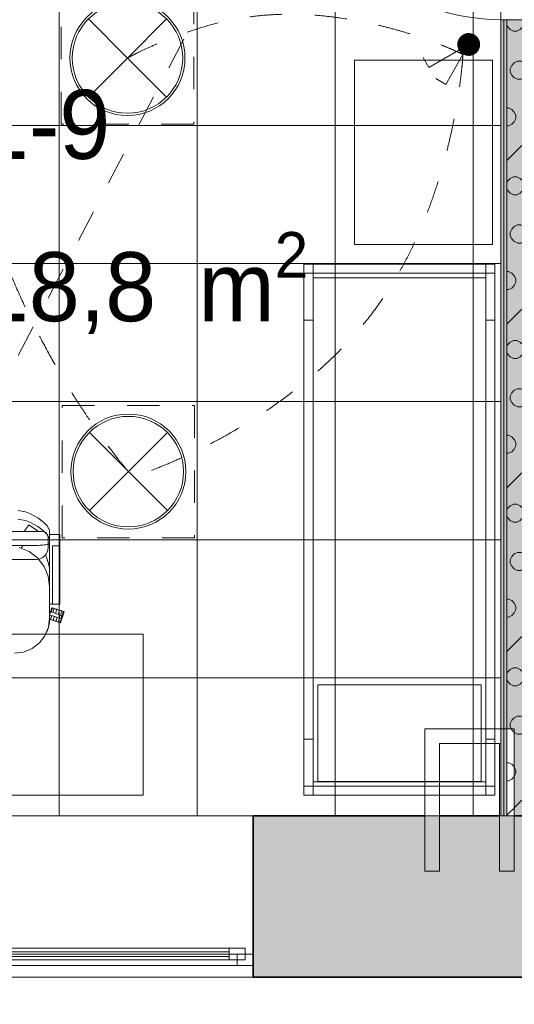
# Model space of a CAD drawing. Header units: millimetres. Extents: x -2932 to 42461, y -10716 to 17298.
# Tile 84 of 168: x 17380 to 19530, y -818 to 3460. Entities that reach past the tile are written whole.
import ezdxf

# ---------------------------------------------------------------- set-up
doc = ezdxf.new("R2010")
doc.units = ezdxf.units.MM
doc.header["$MEASUREMENT"] = 0
for name, pattern in [('Aligning Line', [635, 317.5, -317.5]), ('Dashed', [423.333333, 211.666667, -211.666667]), ('Small Dashed', [282.222222, 141.111111, -141.111111]), ('Wipeout_Contour', [1000, 0, -1000])]:
    doc.linetypes.add(name, pattern=pattern)
for name, color, linetype, lineweight in [('0_Pen_No__1', 7, 'Continuous', 13), ('_ hall_Pen_No__2', 8, 'Continuous', 15), ('A-FLOR.IFC Model_Pen_No__2', 8, 'Continuous', 15), ('ARCHICAD Doors_Pen_No__19', 255, 'Continuous', 0), ('ARCHICAD Windows_Pen_No__2', 8, 'Continuous', 15), ('ARCHICAD Zone Stamps_Pen_No__1', 7, 'Continuous', 13), ('Common Edges_Pen_No__1', 7, 'Continuous', 13), ('Cut Pattern-1_Pen_No__2', 8, 'Continuous', 15), ('Cut Pattern-3_Pen_No__1', 7, 'Continuous', 13), ('Grids-2_Pen_No__1', 7, 'Continuous', 13), ('I-FURN.IFC Model_Pen_No__2', 8, 'Continuous', 15), ('I-WALL.IFC Model_Pen_No__1', 7, 'Continuous', 13), ('I-WALL.IFC Model_Pen_No__19', 255, 'Continuous', 0), ('I-WALL.IFC Model_Pen_No__2', 8, 'Continuous', 15), ('I-WALL.IFC Model_Pen_No__27', 7, 'Continuous', 35), ('SA_LAGI_Pen_No__1', 7, 'Continuous', 13), ('SA_VALGUSTI_Pen_No__20', 1, 'Continuous', 0), ('SA_Valgustus_Pen_No__20', 1, 'Continuous', 0), ('Walls-1_Pen_No__1', 7, 'Continuous', 13), ('Walls_Pen_No__1', 7, 'Continuous', 13), ('Windows-1_Pen_No__1', 7, 'Continuous', 13), ('Windows_Pen_No__1', 7, 'Continuous', 13)]:
    doc.layers.add(name, color=color, linetype=linetype, lineweight=lineweight)
for name, color, linetype, lineweight, true_color in [('Furniture-1_Pen_No__62', 7, 'Continuous', 20, 0xaaaaaa), ('I-WALL.IFC Model_Pen_No__87', 7, 'Continuous', 20, 0x6a6a6a), ('SA_LAGI_Pen_No__102', 7, 'Continuous', 13, 0xcccccc)]:
    doc.layers.add(name, color=color, linetype=linetype, lineweight=lineweight, true_color=true_color)
doc.layers.add('I-WALL.IFC Model', color=7, linetype='Continuous')
doc.styles.add('GENERATED_STYLE_1', font='txt', dxfattribs={"width": 0.95})
doc.styles.add('GENERATED_STYLE_2', font='txt', dxfattribs={"width": 0.84})
doc.dimstyles.new('GENERATED_STYLE__2', dxfattribs={"dimtxt": 200, "dimasz": 152, "dimexe": 0.18, "dimexo": 0.0625, "dimgap": 0.09, "dimtad": 1, "dimtih": 1, "dimtoh": 1, "dimdec": 0, "dimzin": 0, "dimdsep": 46, "dimtxsty": 'GENERATED_STYLE_2', "dimblk": 'ARROWHEAD_2', "dimblk1": 'ARROWHEAD_2', "dimblk2": 'ARROWHEAD_2', "dimcen": 0.09, "dimse1": 1, "dimse2": 1, "dimclrd": 7, "dimclre": 7, "dimclrt": 7, "dimadec": 0, "dimazin": 0, "dimtfac": 1, "dimtdec": 4, "dimtmove": 0, "dimatfit": 3, "dimfxl": 0, "dimtolj": 1, "dimtzin": 0, "dimarcsym": 0})
pattern_1 = [(45, (-3e-10, 2e-10), (0, 35.35534), [0.99999, -48.99987]), (315, (3.89, 0.707), (0, 35.35534), [0.99999, -48.99987]), (90, (-0.354, -2.12), (-35.35528, 0), [1.06066, -34.29462]), (71.565, (-0.354, -1.061), (3.16e-05, 35.355304), [1.118075, -110.685214]), (288.435, (4.596, 2e-10), (-3.16e-05, 35.355304), [1.118075, -110.685214]), (270, (4.95, -1.06), (35.35528, 0), [1.06066, -34.29462]), (251.565, (4.95, -2.121), (3.16e-05, 35.355304), [1.118075, -110.685214]), (225, (4.596, -3.182), (0, 35.35534), [0.99999, -48.99987]), (161.565, (1.768, -4.243), (-141.4210514, 35.355386), [1.118075, -110.685214]), (135, (0.707, -3.89), (0, 35.35534), [0.99999, -48.99987]), (108.435, (-3e-10, -3.182), (-3.16e-05, 35.355304), [1.118075, -110.685214]), (180, (2.83, -4.243), (0, 35.35528), [1.06066, -34.29462]), (198.435, (3.889, -3.889), (141.4210514, 35.355386), [1.118075, -110.685214]), (0, (-7.778, -10.253), (0, 35.35528), [1.06066, -34.29462]), (90, (-9.9, -13.435), (-35.35528, 0), [1.06066, -34.29462]), (71.565, (-9.9, -12.374), (3.16e-05, 35.355304), [1.118075, -110.685214]), (45, (-9.546, -11.314), (0, 35.35534), [0.99999, -48.99987]), (315, (-5.657, -10.607), (0, 35.35534), [0.99999, -48.99987]), (288.435, (-4.95, -11.314), (-3.16e-05, 35.355304), [1.118075, -110.685214]), (270, (-4.596, -12.374), (35.35528, 0), [1.06066, -34.29462]), (251.565, (-4.596, -13.435), (3.16e-05, 35.355304), [1.118075, -110.685214]), (225, (-4.95, -14.496), (0, 35.35534), [0.99999, -48.99987]), (161.565, (-7.778, -15.556), (-141.4210514, 35.355386), [1.118075, -110.685214]), (135, (-8.84, -15.203), (0, 35.35534), [0.99999, -48.99987]), (108.435, (-9.546, -14.496), (-3.16e-05, 35.355304), [1.118075, -110.685214]), (180, (-6.718, -15.556), (0, 35.35528), [1.06066, -34.29462]), (198.435, (-5.657, -15.203), (141.4210514, 35.355386), [1.118075, -110.685214]), (18.435, (-8.839, -10.607), (70.710443, 35.355323), [1.118075, -110.685214]), (341.565, (-6.718, -10.253), (-70.710443, 35.355323), [1.118075, -110.685214]), (0, (13.08, -8.485), (0, 35.35528), [1.06066, -34.29462]), (90, (10.96, -11.667), (-35.35528, 0), [1.06066, -34.29462]), (71.565, (10.96, -10.607), (3.16e-05, 35.355304), [1.118075, -110.685214]), (45, (11.314, -9.546), (0, 35.35534), [0.99999, -48.99987]), (315, (15.203, -8.84), (0, 35.35534), [0.99999, -48.99987]), (288.435, (15.91, -9.546), (-3.16e-05, 35.355304), [1.118075, -110.685214]), (270, (16.263, -10.607), (35.35528, 0), [1.06066, -34.29462]), (251.565, (16.263, -11.667), (3.16e-05, 35.355304), [1.118075, -110.685214]), (225, (15.91, -12.728), (0, 35.35534), [0.99999, -48.99987]), (161.565, (13.081, -13.789), (-141.4210514, 35.355386), [1.118075, -110.685214]), (135, (12.02, -13.435), (0, 35.35534), [0.99999, -48.99987]), (108.435, (11.314, -12.728), (-3.16e-05, 35.355304), [1.118075, -110.685214]), (180, (14.142, -13.79), (0, 35.35528), [1.06066, -34.29462]), (198.435, (15.203, -13.435), (141.4210514, 35.355386), [1.118075, -110.685214]), (18.435, (12.021, -8.839), (70.710443, 35.355323), [1.118075, -110.685214]), (341.565, (14.142, -8.485), (-70.710443, 35.355323), [1.118075, -110.685214]), (0, (1.768, 1.06), (0, 35.35528), [1.06066, -34.29462]), (18.435, (0.707, 0.707), (70.710443, 35.355323), [1.118075, -110.685214]), (341.565, (2.828, 1.061), (-70.710443, 35.355323), [1.118075, -110.685214]), (0, (-5.657, 13.79), (0, 35.35528), [1.06066, -34.29462]), (90, (-7.778, 10.607), (-35.35528, 0), [1.06066, -34.29462]), (71.565, (-7.778, 11.667), (3.16e-05, 35.355304), [1.118075, -110.685214]), (45, (-7.425, 12.728), (0, 35.35534), [0.99999, -48.99987]), (315, (-3.536, 13.435), (0, 35.35534), [0.99999, -48.99987]), (288.435, (-2.828, 12.728), (-3.16e-05, 35.355304), [1.118075, -110.685214]), (270, (-2.475, 11.667), (35.35528, 0), [1.06066, -34.29462]), (251.565, (-2.475, 10.607), (3.16e-05, 35.355304), [1.118075, -110.685214]), (225, (-2.828, 9.546), (0, 35.35534), [0.99999, -48.99987]), (161.565, (-5.657, 8.485), (-141.4210514, 35.355386), [1.118075, -110.685214]), (135, (-6.718, 8.84), (0, 35.35534), [0.99999, -48.99987]), (108.435, (-7.425, 9.546), (-3.16e-05, 35.355304), [1.118075, -110.685214]), (180, (-4.596, 8.485), (0, 35.35528), [1.06066, -34.29462]), (198.435, (-3.536, 8.839), (141.4210514, 35.355386), [1.118075, -110.685214]), (18.435, (-6.718, 13.435), (70.710443, 35.355323), [1.118075, -110.685214]), (341.565, (-4.596, 13.789), (-70.710443, 35.355323), [1.118075, -110.685214]), (0, (9.546, 10.96), (0, 35.35528), [1.06066, -34.29462]), (90, (7.425, 7.778), (-35.35528, 0), [1.06066, -34.29462]), (71.565, (7.425, 8.839), (3.16e-05, 35.355304), [1.118075, -110.685214]), (45, (7.778, 9.9), (0, 35.35534), [0.99999, -48.99987]), (315, (11.667, 10.607), (0, 35.35534), [0.99999, -48.99987]), (288.435, (12.374, 9.9), (-3.16e-05, 35.355304), [1.118075, -110.685214]), (270, (12.728, 8.84), (35.35528, 0), [1.06066, -34.29462]), (251.565, (12.728, 7.778), (3.16e-05, 35.355304), [1.118075, -110.685214]), (225, (12.374, 6.718), (0, 35.35534), [0.99999, -48.99987]), (161.565, (9.546, 5.657), (-141.4210514, 35.355386), [1.118075, -110.685214]), (135, (8.485, 6.01), (0, 35.35534), [0.99999, -48.99987]), (108.435, (7.778, 6.718), (-3.16e-05, 35.355304), [1.118075, -110.685214]), (180, (10.607, 5.657), (0, 35.35528), [1.06066, -34.29462]), (198.435, (11.667, 6.01), (141.4210514, 35.355386), [1.118075, -110.685214]), (18.435, (8.485, 10.607), (70.710443, 35.355323), [1.118075, -110.685214]), (341.565, (10.607, 10.96), (-70.710443, 35.355323), [1.118075, -110.685214])]

# ---------------------------------------------------------------- blocks, each defined once
blk = doc.blocks.new('*D18')
at = {"layer": '0_Pen_No__1', "color": 7, "linetype": 'Continuous', "lineweight": 13}
for p, q in [((16351.2, -1564.6), (16351.2, -1264.6)), ((19472, -1564.6), (19472, -1264.6)), ((16409, -1314.6), (16293.5, -1514.6)), ((19529.7, -1314.6), (19414.3, -1514.6)), ((16351.2, -1414.6), (19472, -1414.6))]:
    blk.add_line(p, q, dxfattribs=at)
at = {"color": 254, "linetype": 'Wipeout_Contour', "lineweight": 0, "ltscale": 71829.661753}
blk.add_wipeout([(17590, -1406.5), (18233.2, -1406.5), (18233.2, -1142.7), (17590, -1142.7)], dxfattribs=at)
at = {"color": 254, "linetype": 'Wipeout_Contour', "lineweight": 0, "ltscale": 77088.708645}
blk.add_wipeout([(19013, -1406.5), (19446.1, -1406.5), (19446.1, -1142.7), (19013, -1142.7)], dxfattribs=at)
at = {"layer": '0_Pen_No__1', "color": 7, "lineweight": 13, "char_height": 200, "attachment_point": 7, "style": 'GENERATED_STYLE_2'}
for s, insert in [('\\A1;{\\pql;\\fArial|b0|i0|c0|p34;3\xa0121}', (17621.9, -1374.6)), ('\\A1;{\\pql;\\fArial|b0|i0|c0|p34;116}', (19044.9, -1374.6))]:
    blk.add_mtext(s, dxfattribs=dict(at, insert=insert))
blk = doc.blocks.new('ARROWHEAD_2')
at = {"color": 0, "linetype": 'Continuous', "lineweight": 0}
for p, q in [((-0.378, -0.655), (0.378, 0.655)), ((0, 0), (-1, 0))]:
    blk.add_line(p, q, dxfattribs=at)
blk = doc.blocks.new('*D19')
at = {"layer": '0_Pen_No__1', "color": 7, "linetype": 'Continuous', "lineweight": 13}
for p, q in [((19472, -1564.6), (19472, -1264.6)), ((19588, -1564.6), (19588, -1264.6)), ((19529.7, -1314.6), (19414.3, -1514.6)), ((19645.7, -1314.6), (19530.3, -1514.6)), ((19472, -1414.6), (19588, -1414.6))]:
    blk.add_line(p, q, dxfattribs=at)
blk = doc.blocks.new('*D39')
at = {"layer": '0_Pen_No__1', "color": 7, "linetype": 'Continuous', "lineweight": 13}
for p, q in [((16351.2, -1879.2), (16351.2, -1579.2)), ((18395, -1879.2), (18395, -1579.2)), ((16409, -1629.2), (16293.5, -1829.2)), ((18452.7, -1629.2), (18337.3, -1829.2)), ((16351.2, -1729.2), (18395, -1729.2))]:
    blk.add_line(p, q, dxfattribs=at)
at = {"color": 254, "linetype": 'Wipeout_Contour', "lineweight": 0, "ltscale": 69784.701913}
blk.add_wipeout([(17051.5, -1721), (17694.7, -1721), (17694.7, -1457.3), (17051.5, -1457.3)], dxfattribs=at)
at = {"layer": '0_Pen_No__1', "color": 7, "lineweight": 13, "insert": (17083.4, -1689.2), "char_height": 200, "attachment_point": 7, "style": 'GENERATED_STYLE_2'}
blk.add_mtext('\\A1;{\\pql;\\fArial|b0|i0|c0|p34;2\xa0044}', dxfattribs=at)
blk = doc.blocks.new('*D40')
at = {"layer": '0_Pen_No__1', "color": 7, "linetype": 'Continuous', "lineweight": 13}
for p, q in [((18395, -1879.2), (18395, -1579.2)), ((20105, -1879.2), (20105, -1579.2)), ((18452.7, -1629.2), (18337.3, -1829.2)), ((20162.7, -1629.2), (20047.3, -1829.2)), ((18395, -1729.2), (20105, -1729.2))]:
    blk.add_line(p, q, dxfattribs=at)
at = {"color": 254, "linetype": 'Wipeout_Contour', "lineweight": 0, "ltscale": 77263.80058}
blk.add_wipeout([(18928.4, -1721), (19571.6, -1721), (19571.6, -1457.3), (18928.4, -1457.3)], dxfattribs=at)
at = {"layer": '0_Pen_No__1', "color": 7, "lineweight": 13, "insert": (18960.3, -1689.2), "char_height": 200, "attachment_point": 7, "style": 'GENERATED_STYLE_2'}
blk.add_mtext('\\A1;{\\pql;\\fArial|b0|i0|c0|p34;1\xa0710}', dxfattribs=at)

msp = doc.modelspace()

# ---------------------------------------------------------------- hatches: boundary and pattern name
at = {"layer": 'I-WALL.IFC Model', "linetype": 'Continuous', "lineweight": 0, "true_color": 0x000000}
for points in [[(19484.5, 0), (19484.5, 3460), (19472, 3460), (19472, 0)], [(19497, 0), (19497, 3460), (19484.5, 3460), (19484.5, 0)], [(19563, 0), (19563, 3460), (19497, 3460), (19497, 0)], [(18395, 0), (18395, -700), (20105, -700), (20105, 0)]]:
    msp.add_hatch(color=178, dxfattribs=at).paths.add_polyline_path(points)
at = {"layer": 'SA_Valgustus_Pen_No__20', "linetype": 'Continuous', "lineweight": 0}
for points in [[(19298.3, 3389.4), (19288.5, 3377.3), (19331.8, 3352.3)], [(19311.5, 3397.9), (19298.3, 3389.4), (19331.8, 3352.3)], [(19326.6, 3402), (19311.5, 3397.9), (19331.8, 3352.3)], [(19342.2, 3401.2), (19326.6, 3402), (19331.8, 3352.3)], [(19356.8, 3395.6), (19342.2, 3401.2), (19331.8, 3352.3)], [(19368.9, 3385.7), (19356.8, 3395.6), (19331.8, 3352.3)], [(19377.5, 3372.6), (19368.9, 3385.7), (19331.8, 3352.3)], [(19282.9, 3362.7), (19282.1, 3347), (19331.8, 3352.3)], [(19282.1, 3347), (19286.1, 3331.9), (19331.8, 3352.3)], [(19288.5, 3377.3), (19282.9, 3362.7), (19331.8, 3352.3)], [(19286.1, 3331.9), (19294.6, 3318.8), (19331.8, 3352.3)], [(19294.6, 3318.8), (19306.8, 3309), (19331.8, 3352.3)], [(19306.8, 3309), (19321.4, 3303.4), (19331.8, 3352.3)], [(19321.4, 3303.4), (19337, 3302.6), (19331.8, 3352.3)], [(19381.5, 3357.5), (19377.5, 3372.6), (19331.8, 3352.3)], [(19380.7, 3341.9), (19381.5, 3357.5), (19331.8, 3352.3)], [(19375.1, 3327.3), (19380.7, 3341.9), (19331.8, 3352.3)], [(19365.2, 3315.1), (19375.1, 3327.3), (19331.8, 3352.3)], [(19352.1, 3306.6), (19365.2, 3315.1), (19331.8, 3352.3)], [(19337, 3302.6), (19352.1, 3306.6), (19331.8, 3352.3)]]:
    msp.add_hatch(color=1, dxfattribs=at).paths.add_polyline_path(points)

# ---------------------------------------------------------------- linework, layer by layer
at = {"layer": '_ hall_Pen_No__2', "color": 8, "linetype": 'Continuous', "lineweight": 15}
msp.add_line((19435.5, 3283.5), (18835.5, 3283.5), dxfattribs=at)
at = {"layer": 'A-FLOR.IFC Model_Pen_No__2', "color": 8, "linetype": 'Continuous', "lineweight": 15, "flags": 128}
msp.add_lwpolyline([(-100, 6430), (0, 6430), (0, 0), (30435, 0), (30435, 6520), (38315, 6520), (38315, 12500), (12000, 12500), (12000, 7875), (8430, 7875), (8430, 12496.2), (2165, 12496.2), (2165, 11220), (-100, 11220)], close=True, dxfattribs=at)
at = {"layer": 'A-FLOR.IFC Model_Pen_No__2', "color": 8, "linetype": 'Dashed', "lineweight": 15, "flags": 128}
msp.add_lwpolyline([(0, 0), (30430, 0), (30430, 6520), (33865, 6520), (33865, 0), (38600, 0), (38600, 5615), (38315, 5615), (38315, 12500), (12000, 12500), (12000, 7905), (8430, 7905), (8430, 12496.2), (2165, 12496.2), (2165, 6180), (0, 6180)], close=True, dxfattribs=at)
at = {"layer": 'ARCHICAD Doors_Pen_No__19', "color": 255, "linetype": 'Continuous', "lineweight": 0}
msp.add_arc((19472, 4360), 900, 180, 270, dxfattribs=at)
at = {"layer": 'ARCHICAD Windows_Pen_No__2', "color": 8, "linetype": 'Continuous', "lineweight": 15}
for p, q in [((16935, -575), (18360, -575)), ((18360, -575), (18360, -600)), ((16345, -600), (18395, -600)), ((18395, -600), (18395, -650)), ((18395, -650), (16345, -650))]:
    msp.add_line(p, q, dxfattribs=at)
at = {"layer": 'I-FURN.IFC Model_Pen_No__2', "color": 8, "linetype": 'Continuous', "lineweight": 15}
for p, q in [((18655.5, 2398), (18615.5, 2398)), ((18615.5, 2398), (18615.5, 2358)), ((19445.5, 2398), (18615.5, 2398)), ((18615.5, 2398), (18615.5, 90)), ((19405.5, 2398), (18655.5, 2398)), ((18655.5, 2358), (18655.5, 2398)), ((19445.5, 2398), (19405.5, 2398)), ((19405.5, 2398), (19405.5, 2358)), ((19445.5, 2358), (19445.5, 2398)), ((18615.5, 2154.8), (18615.5, 2358)), ((18615.5, 2358), (18655.5, 2358)), ((18655.5, 2358), (19405.5, 2358)), ((18655.5, 2231), (18655.5, 2358)), ((19405.5, 2231), (19405.5, 2358)), ((19405.5, 2358), (19445.5, 2358)), ((19445.5, 2154.8), (19445.5, 2358)), ((19405.5, 2339), (18655.5, 2339)), ((18655.5, 257), (18655.5, 2231)), ((18615.5, 333.2), (18615.5, 2154.8)), ((18655.5, 2154.8), (18615.5, 2154.8)), ((19445.5, 2154.8), (19405.5, 2154.8)), ((17372.4, 1327.4), (17404.9, 1321)), ((17404.9, 1283.4), (17372.4, 1289.9)), ((17404.9, 1321), (17427.5, 1313.4)), ((17427.5, 1313.4), (17459.3, 1295.4)), ((17459.3, 1295.4), (17483.8, 1277.2)), ((17427.5, 1275.8), (17404.9, 1283.4)), ((17459.3, 1257.9), (17427.5, 1275.8)), ((17483.8, 1239.7), (17459.3, 1257.9)), ((17483.8, 1277.2), (17500.7, 1258.7)), ((17500.7, 1258.7), (17510, 1240)), ((17500.7, 1221.1), (17483.8, 1239.7)), ((17510, 1202.5), (17500.7, 1221.1)), ((17510, 1202.5), (17510, 1240)), ((17510, 1222.6), (17554.5, 1222.6)), ((17510, 1200.6), (17510, 1202.5)), ((17510, 1200.1), (17510, 1200.6)), ((17510, 1192.1), (17510, 1200.1)), ((17554.5, 1222.6), (17554.5, 1220.3)), ((17554.5, 1220.3), (17554.5, 1218.8)), ((17554.5, 1218.8), (17554.5, 1213.5)), ((17554.5, 1213.5), (17554.5, 1208.1)), ((17554.5, 1208.1), (17554.5, 1200.1)), ((17554.5, 1200.1), (17554.5, 1192.1)), ((17014.8, 1176), (17459.3, 1176)), ((17421.2, 1149.4), (17378.3, 1167.1)), ((17394.5, 1176), (17385.8, 1164)), ((17459.3, 1176), (17469, 1176.3)), ((17469, 1176.3), (17478.7, 1176.7)), ((17478.7, 1176.7), (17486.9, 1177.6)), ((17486.9, 1177.6), (17495.2, 1178.6)), ((17495.2, 1178.6), (17500.7, 1180)), ((17500.7, 1180), (17506.2, 1181.4)), ((17506.2, 1181.4), (17508.1, 1183.1)), ((17508.1, 1183.1), (17510, 1184.8)), ((17510, 1182.7), (17510, 1192.1)), ((17510, 1173.2), (17510, 1182.7)), ((17510, 970), (17510, 1173.2)), ((17554.5, 1192.1), (17554.5, 1184.8)), ((17554.5, 1184.8), (17554.5, 1173.2)), ((17554.5, 1173.2), (17554.5, 970)), ((17458, 1121.1), (17421.2, 1149.4)), ((17486.2, 1084.3), (17458, 1121.1)), ((17504, 1041.4), (17486.2, 1084.3)), ((17510, 995.4), (17504, 1041.4)), ((17510, 960.5), (17510, 970)), ((17510, 951.1), (17510, 960.5)), ((17510, 943.1), (17510, 951.1)), ((17510, 935.1), (17510, 943.1)), ((17554.5, 970), (17554.5, 958.4)), ((17554.5, 958.4), (17554.5, 951.1)), ((17554.5, 951.1), (17554.5, 943.1)), ((17554.5, 943.1), (17554.5, 935.1)), ((17510, 929.7), (17510, 935.1)), ((17510, 924.4), (17510, 929.7)), ((17510, 922.5), (17510, 924.4)), ((17510, 920.6), (17510, 922.5)), ((17510, 920.6), (17554.5, 920.6)), ((17510, 859.4), (17510, 920.6)), ((17514.1, 886.6), (17520, 904.8)), ((17522.6, 903.9), (17516.8, 885.8)), ((17520, 904.8), (17521.3, 904.3)), ((17521.3, 904.3), (17522.6, 903.9)), ((17522.6, 903.9), (17526.4, 902.7)), ((17530.1, 901.5), (17524.2, 883.4)), ((17526.4, 902.7), (17530.1, 901.5)), ((17530.1, 901.5), (17535.5, 899.7)), ((17535.5, 899.7), (17540.8, 898)), ((17554.5, 935.1), (17554.5, 929.7)), ((17554.5, 929.7), (17554.5, 924.4)), ((17554.5, 924.4), (17554.5, 922.9)), ((17554.5, 922.9), (17554.5, 920.6)), ((17504.9, 820), (17510, 859.4)), ((17510, 888), (17545.1, 876.6)), ((17510, 874.2), (17510.2, 874.6)), ((17541.2, 864.5), (17510, 874.6)), ((17512.8, 873.7), (17510, 865.1)), ((17520.3, 871.3), (17514.4, 853.2)), ((17531, 867.8), (17525.1, 849.7)), ((17540.8, 898), (17535, 879.9)), ((17543, 863.9), (17537.1, 845.8)), ((17540.8, 898), (17546.8, 896)), ((17546.3, 862.8), (17541.2, 864.5)), ((17545.1, 876.6), (17551.8, 874.4)), ((17551.4, 861.2), (17546.3, 862.8)), ((17546.8, 896), (17552.8, 894.1)), ((17552.8, 894.1), (17546.9, 876)), ((17547.8, 842.3), (17553.7, 860.4)), ((17555.3, 873.2), (17551.4, 861.2)), ((17555, 860), (17551.4, 861.2)), ((17551.8, 874.4), (17555.3, 873.2)), ((17552.8, 894.1), (17558.2, 892.4)), ((17558.6, 858.8), (17555, 860)), ((17555.3, 873.2), (17558.9, 872.1)), ((17561.2, 858), (17555.3, 839.9)), ((17557.6, 872.5), (17563.5, 890.6)), ((17573.6, 887.3), (17557.9, 839)), ((17558.2, 892.4), (17563.5, 890.6)), ((17562.5, 870.9), (17558.6, 858.8)), ((17559.5, 858.5), (17558.6, 858.8)), ((17558.9, 872.1), (17562.5, 870.9)), ((17561.2, 858), (17559.5, 858.5)), ((17565.1, 870.1), (17561.2, 858)), ((17562.5, 870.9), (17563.8, 870.5)), ((17563.5, 890.6), (17567.3, 889.4)), ((17563.8, 870.5), (17565.1, 870.1)), ((17571, 888.2), (17565.1, 870.1)), ((17567.3, 889.4), (17571, 888.2)), ((17571, 888.2), (17572.3, 887.8)), ((17572.3, 887.8), (17573.6, 887.3)), ((17489.6, 783.2), (17504.9, 820)), ((17510.7, 854.4), (17509.4, 854.8)), ((17514.4, 853.2), (17510.7, 854.4)), ((17519.8, 851.4), (17514.4, 853.2)), ((17525.1, 849.7), (17519.8, 851.4)), ((17531.1, 847.7), (17525.1, 849.7)), ((17537.1, 845.8), (17531.1, 847.7)), ((17542.5, 844), (17537.1, 845.8)), ((17547.8, 842.3), (17542.5, 844)), ((17551.6, 841.1), (17547.8, 842.3)), ((17555.3, 839.9), (17551.6, 841.1)), ((17557, 839.3), (17555.3, 839.9)), ((17557.9, 839), (17557, 839.3)), ((16557, 790), (17917, 790)), ((17465.4, 751.7), (17489.6, 783.2)), ((17917, 790), (17917, 90)), ((17397.1, 712.2), (17433.9, 727.5)), ((17433.9, 727.5), (17465.4, 751.7)), ((17357.6, 707), (17397.1, 712.2)), ((19385.5, 570), (18675.5, 570)), ((18675.5, 570), (18675.5, 150)), ((18615.5, 130), (18615.5, 333.2)), ((18655.5, 333.2), (18615.5, 333.2)), ((18655.5, 130), (18655.5, 257)), ((19405.5, 130), (19405.5, 257)), ((18655.5, 130), (18615.5, 130)), ((18615.5, 130), (18615.5, 90)), ((18655.5, 90), (18655.5, 130)), ((19405.5, 130), (19405.5, 90)), ((16557, 90), (17917, 90)), ((18615.5, 90), (18655.5, 90))]:
    msp.add_line(p, q, dxfattribs=at)
at = {"layer": 'I-WALL.IFC Model_Pen_No__1', "color": 7, "linetype": 'Continuous', "lineweight": 13}
for p, q in [((19588, 3460), (19472, 3460)), ((19484.5, 0), (19484.5, 3460)), ((19497, 0), (19497, 3460))]:
    msp.add_line(p, q, dxfattribs=at)
at = {"layer": 'I-WALL.IFC Model_Pen_No__1', "color": 7, "linetype": 'Continuous', "lineweight": 13, "flags": 128}
for points in [[(19472, 3460), (19472, 0)], [(19472, 0), (19588, 0)]]:
    msp.add_lwpolyline(points, dxfattribs=at)
at = {"layer": 'I-WALL.IFC Model_Pen_No__19', "color": 255, "linetype": 'Continuous', "lineweight": 0}
msp.add_line((19472, 4360), (19472, 3460), dxfattribs=at)
at = {"layer": 'I-WALL.IFC Model_Pen_No__2', "color": 8, "linetype": 'Continuous', "lineweight": 15}
for p, q in [((18395, 0), (16345, 0)), ((16345, -700), (18395, -700))]:
    msp.add_line(p, q, dxfattribs=at)
at = {"layer": 'I-WALL.IFC Model_Pen_No__27', "color": 7, "linetype": 'Continuous', "lineweight": 35}
msp.add_line((18395, -700), (18395, 0), dxfattribs=at)
at = {"layer": 'I-WALL.IFC Model_Pen_No__27', "color": 7, "linetype": 'Continuous', "lineweight": 35, "flags": 128}
for points in [[(20105, 0), (18395, 0)], [(18395, -700), (20105, -700)]]:
    msp.add_lwpolyline(points, dxfattribs=at)
at = {"layer": 'SA_VALGUSTI_Pen_No__20', "color": 1, "linetype": 'Small Dashed', "lineweight": 0}
for p, q in [((17560.8, 3005.8), (17560.8, 3581.2)), ((18136.2, 3581.2), (18136.2, 3005.8)), ((18136.2, 3005.8), (17560.8, 3005.8))]:
    msp.add_line(p, q, dxfattribs=at)
at = {"layer": 'SA_VALGUSTI_Pen_No__20', "color": 1, "linetype": 'Continuous', "lineweight": 0}
for q in [(17678.8, 3463.2), (18018.2, 3463.2), (17678.8, 3123.8), (18018.2, 3123.8)]:
    msp.add_line((17848.5, 3293.5), q, dxfattribs=at)
msp.add_circle((17848.5, 3293.5), 240, dxfattribs=at)
for start, end in [(0, 180), (180, 0)]:
    msp.add_arc((17848.5, 3293.5), 250, start, end, dxfattribs=at)
at = {"layer": 'SA_VALGUSTI_Pen_No__20', "color": 1, "linetype": 'Small Dashed', "lineweight": 0}
for points in [[(17852.4, 1496.4), (17852.4, 1496.4), (17201.5, 2244.1), (17148.8, 3158.7), (17088.4, 4208.7), (17838, 5103.3), (17838, 5103.3)], [(17848.5, 3293.5), (17848.5, 3293.5), (18077.8, 3420.3), (18330.8, 3464.9), (18824.1, 3551.9), (19306.8, 3309), (19306.8, 3309)], [(19306.8, 3309), (19306.8, 3309), (19276.7, 2697.6), (18943.1, 2226.7), (18552.4, 1675.4), (17850.6, 1465.1), (17850.6, 1465.1)]]:
    msp.add_open_spline(points, degree=3, knots=[0, 0, 0, 0, 1, 1, 1, 2, 2, 2, 2], dxfattribs=at)
at = {"layer": 'SA_Valgustus_Pen_No__20', "color": 1, "linetype": 'Continuous', "lineweight": 0}
for p, q in [((19331.8, 3352.3), (19331.7, 3352.3)), ((19158.6, 3252.3), (19133.6, 3295.6)), ((19288.5, 3327.3), (19158.6, 3252.3)), ((19306.8, 3309), (19231.8, 3179.1)), ((19231.8, 3179.1), (19188.5, 3204.1))]:
    msp.add_line(p, q, dxfattribs=at)
at = {"layer": 'Walls-1_Pen_No__1', "color": 7, "linetype": 'Continuous', "lineweight": 13}
msp.add_line((21030.5, 3460), (19472, 3460), dxfattribs=at)

# ---------------------------------------------------------------- texts
at = {"layer": 'ARCHICAD Zone Stamps_Pen_No__1', "color": 7, "lineweight": 13, "char_height": 300, "attachment_point": 1, "style": 'GENERATED_STYLE_1'}
for s, insert in [('\\A1;{\\pql;\\pt0;\\fSwis721 Lt BT|b0|i0|c0|p34;1-9}', (17198.2, 3155)), ('\\A1;{\\pql;\\pt0,100;\\fSwis721 Lt BT|b0|i0|c0|p34;18,8\\fSwis721 Lt BT|b0|i0|c0|p34;\\A1{\\H.66x;\\S^  ;}\\fSwis721 Lt BT|b0|i0|c0|p34; m\\fSwis721 Lt BT|b0|i0|c0|p34;\\A1{\\H.66x;\\S2^  ;}}', (17198.2, 2537.4))]:
    msp.add_mtext(s, dxfattribs=dict(at, insert=insert))

# ---------------------------------------------------------------- next in the draw order: wipeouts: each hides what was drawn before it
at = {"color": 254, "linetype": 'Wipeout_Contour', "lineweight": 0, "ltscale": 57496.046202}
msp.add_wipeout([(19141.2, 315.7), (19204.2, 315.7), (19141.2, 378.7)], dxfattribs=at).dxf.layer = 'I-WALL.IFC Model'
at = {"color": 254, "linetype": 'Wipeout_Contour', "lineweight": 0, "ltscale": 58470.535252}
msp.add_wipeout([(19465.7, 378.7), (19465.7, 315.7), (19528.7, 378.7)], dxfattribs=at).dxf.layer = 'I-WALL.IFC Model'

# ---------------------------------------------------------------- next in the draw order: wipeouts: each hides what was drawn before it
at = {"color": 254, "linetype": 'Wipeout_Contour', "lineweight": 0, "ltscale": 76699.016733}
msp.add_wipeout([(19141.2, 315.7), (19141.2, -240), (19204.2, -240), (19204.2, 315.7)], dxfattribs=at).dxf.layer = 'I-WALL.IFC Model'

# ---------------------------------------------------------------- next in the draw order: linework, layer by layer
at = {"layer": 'I-FURN.IFC Model_Pen_No__2', "color": 8, "linetype": 'Continuous', "lineweight": 15}
for p, q in [((19405.5, 149), (18655.5, 149)), ((19405.5, 130), (18655.5, 130)), ((18675.5, 150), (19385.5, 150)), ((18655.5, 90), (19405.5, 90))]:
    msp.add_line(p, q, dxfattribs=at)
at = {"layer": 'I-WALL.IFC Model_Pen_No__87', "color": 251, "linetype": 'Continuous', "lineweight": 20, "true_color": 0x6a6a6a, "flags": 128}
for points in [[(19141.2, 378.7), (19141.2, -240)], [(19204.2, -240), (19204.2, 315.7)], [(19141.2, -240), (19204.2, -240)]]:
    msp.add_lwpolyline(points, dxfattribs=at)

# ---------------------------------------------------------------- next in the draw order: wipeouts: each hides what was drawn before it
at = {"color": 254, "linetype": 'Wipeout_Contour', "lineweight": 0, "ltscale": 57559.194909}
msp.add_wipeout([(19141.2, 378.7), (19204.2, 315.7), (19204.2, 378.7)], dxfattribs=at).dxf.layer = 'I-WALL.IFC Model'

# ---------------------------------------------------------------- next in the draw order: linework, layer by layer
at = {"layer": 'I-WALL.IFC Model_Pen_No__87', "color": 251, "linetype": 'Continuous', "lineweight": 20, "true_color": 0x6a6a6a, "flags": 128}
msp.add_lwpolyline([(19141.2, 378.7), (19204.2, 378.7)], dxfattribs=at)

# ---------------------------------------------------------------- next in the draw order: wipeouts: each hides what was drawn before it
at = {"color": 254, "linetype": 'Wipeout_Contour', "lineweight": 0, "ltscale": 77352.387842}
msp.add_wipeout([(19204.2, 315.7), (19465.7, 315.7), (19465.7, 378.7), (19204.2, 378.7)], dxfattribs=at).dxf.layer = 'I-WALL.IFC Model'

# ---------------------------------------------------------------- next in the draw order: linework, layer by layer
at = {"layer": 'I-FURN.IFC Model_Pen_No__2', "color": 8, "linetype": 'Continuous', "lineweight": 15}
for p, q in [((19405.5, 257), (19405.5, 2231)), ((19385.5, 150), (19385.5, 570))]:
    msp.add_line(p, q, dxfattribs=at)
at = {"layer": 'I-WALL.IFC Model_Pen_No__87', "color": 251, "linetype": 'Continuous', "lineweight": 20, "true_color": 0x6a6a6a, "flags": 128}
for points in [[(19528.7, 378.7), (19204.2, 378.7)], [(19204.2, 315.7), (19465.7, 315.7)]]:
    msp.add_lwpolyline(points, dxfattribs=at)

# ---------------------------------------------------------------- next in the draw order: wipeouts: each hides what was drawn before it
at = {"color": 254, "linetype": 'Wipeout_Contour', "lineweight": 0, "ltscale": 58531.385672}
msp.add_wipeout([(19528.7, 378.7), (19465.7, 315.7), (19528.7, 315.7)], dxfattribs=at).dxf.layer = 'I-WALL.IFC Model'

# ---------------------------------------------------------------- next in the draw order: linework, layer by layer
at = {"layer": 'I-WALL.IFC Model_Pen_No__87', "color": 251, "linetype": 'Continuous', "lineweight": 20, "true_color": 0x6a6a6a, "flags": 128}
msp.add_lwpolyline([(19528.7, 378.7), (19528.7, 315.7)], dxfattribs=at)

# ---------------------------------------------------------------- next in the draw order: wipeouts: each hides what was drawn before it
at = {"color": 254, "linetype": 'Wipeout_Contour', "lineweight": 0, "ltscale": 77996.88021}
msp.add_wipeout([(19465.7, 315.7), (19465.7, -240), (19528.7, -240), (19528.7, 315.7)], dxfattribs=at).dxf.layer = 'I-WALL.IFC Model'

# ---------------------------------------------------------------- next in the draw order: linework, layer by layer
at = {"layer": 'I-FURN.IFC Model_Pen_No__2', "color": 8, "linetype": 'Continuous', "lineweight": 15}
for p, q in [((19445.5, 90), (19445.5, 2398)), ((19445.5, 333.2), (19445.5, 2154.8)), ((19445.5, 333.2), (19405.5, 333.2)), ((19445.5, 130), (19445.5, 333.2)), ((19445.5, 130), (19405.5, 130)), ((19445.5, 90), (19445.5, 130)), ((18615.5, 90), (19445.5, 90)), ((19405.5, 90), (19445.5, 90))]:
    msp.add_line(p, q, dxfattribs=at)
at = {"layer": 'I-WALL.IFC Model_Pen_No__87', "color": 251, "linetype": 'Continuous', "lineweight": 20, "true_color": 0x6a6a6a, "flags": 128}
for points in [[(19465.7, 315.7), (19465.7, -240)], [(19528.7, -240), (19528.7, 315.7)], [(19528.7, -240), (19465.7, -240)]]:
    msp.add_lwpolyline(points, dxfattribs=at)
at = {"layer": 'SA_LAGI_Pen_No__1', "color": 7, "linetype": 'Small Dashed', "lineweight": 13}
msp.add_line((16326.2, 0), (19472, 6010), dxfattribs=at)

# ---------------------------------------------------------------- next in the draw order: dimensions: what is measured, and where the dimension line sits
at = {"color": 7, "linetype": 'Continuous', "lineweight": 13}
dim = msp.add_linear_dim(base=(19472, -1414.6), p1=(16351.2, 2830), p2=(19472, 2830), dimstyle='GENERATED_STYLE__2', dxfattribs=at)
dim.commit()
dim.dimension.update_dxf_attribs({"geometry": '*D18', "text_midpoint": (17975.1, -1274.6), "dimtype": 160})

# ---------------------------------------------------------------- next in the draw order: linework, layer by layer
at = {"layer": '_ hall_Pen_No__2', "color": 8, "linetype": 'Continuous', "lineweight": 15}
for p, q in [((18835.5, 3283.5), (18835.5, 2483.5)), ((19435.5, 2483.5), (19435.5, 3283.5)), ((18835.5, 2483.5), (19435.5, 2483.5))]:
    msp.add_line(p, q, dxfattribs=at)
at = {"layer": 'Furniture-1_Pen_No__62', "color": 253, "linetype": 'Continuous', "lineweight": 20, "true_color": 0xaaaaaa}
for p, q in [((18615.5, 2398), (18615.5, 2358)), ((18655.5, 2398), (18615.5, 2398)), ((18655.5, 2398), (19405.5, 2398)), ((18655.5, 2358), (18655.5, 2398)), ((19405.5, 2398), (19405.5, 2358)), ((19445.5, 2398), (19405.5, 2398)), ((19445.5, 2358), (19445.5, 2398)), ((18615.5, 2154.8), (18615.5, 2358)), ((18615.5, 2358), (18655.5, 2358)), ((19405.5, 2358), (18655.5, 2358)), ((18655.5, 2358), (18655.5, 2231)), ((19405.5, 2231), (19405.5, 2358)), ((19405.5, 2358), (19445.5, 2358)), ((19445.5, 2358), (19445.5, 2154.8)), ((19405.5, 2339), (18655.5, 2339)), ((18655.5, 257), (18655.5, 2231)), ((19405.5, 2231), (19405.5, 257)), ((18615.5, 333.2), (18615.5, 2154.8)), ((18655.5, 2154.8), (18615.5, 2154.8)), ((19445.5, 2154.8), (19405.5, 2154.8)), ((19445.5, 2154.8), (19445.5, 333.2)), ((17399, 1236.3), (17419.6, 1264.6)), ((17419.6, 1264.6), (17461.8, 1236.3)), ((17478.2, 1236.3), (16995.8, 1236.3)), ((17503.5, 1211), (17503.5, 1165.9)), ((17522.6, 920.6), (17522.6, 1173.2)), ((17554.5, 1173.2), (17522.6, 1173.2)), ((17554.5, 920.6), (17554.5, 1173.2)), ((17452.8, 1115.2), (17021.2, 1115.2)), ((17510, 859.4), (17510, 1055.2)), ((17520, 904.8), (17510, 874.2)), ((17573.6, 887.3), (17520, 904.8)), ((17554.5, 920.6), (17522.6, 920.6)), ((17573.6, 887.3), (17557.9, 839)), ((17557.9, 839), (17510, 854.6)), ((16557, 790), (17917, 790)), ((17917, 790), (17917, 90)), ((18615.5, 130), (18615.5, 333.2)), ((18655.5, 333.2), (18615.5, 333.2)), ((19445.5, 333.2), (19405.5, 333.2)), ((19445.5, 333.2), (19445.5, 130)), ((18655.5, 257), (18655.5, 130)), ((19405.5, 130), (19405.5, 257)), ((18615.5, 130), (18615.5, 90)), ((18655.5, 130), (18615.5, 130)), ((18655.5, 149), (19405.5, 149)), ((18655.5, 130), (19405.5, 130)), ((18655.5, 90), (18655.5, 130)), ((19405.5, 130), (19405.5, 90)), ((19445.5, 130), (19405.5, 130)), ((19445.5, 90), (19445.5, 130)), ((16557, 90), (17917, 90)), ((18615.5, 90), (18655.5, 90)), ((19405.5, 90), (18655.5, 90)), ((19405.5, 90), (19445.5, 90))]:
    msp.add_line(p, q, dxfattribs=at)
for centre, radius, start, end in [((17478.2, 1211), 25.2, 0, 90), ((17452.8, 1165.9), 50.7, 270, 0), ((17332.2, 1055.2), 177.8, 0, 26.1658), ((17357.6, 859.4), 152.4, 332.5282, 0)]:
    msp.add_arc(centre, radius, start, end, dxfattribs=at)
at = {"layer": 'SA_VALGUSTI_Pen_No__20', "color": 1, "linetype": 'Small Dashed', "lineweight": 0}
for p, q in [((17564.7, 1784.1), (18140.1, 1784.1)), ((17564.7, 1208.7), (17564.7, 1784.1)), ((18140.1, 1784.1), (18140.1, 1208.7)), ((18140.1, 1208.7), (17564.7, 1208.7))]:
    msp.add_line(p, q, dxfattribs=at)
at = {"layer": 'SA_VALGUSTI_Pen_No__20', "color": 1, "linetype": 'Continuous', "lineweight": 0}
for q in [(17682.7, 1666.1), (18022.1, 1666.1), (17682.7, 1326.7), (18022.1, 1326.7)]:
    msp.add_line((17852.4, 1496.4), q, dxfattribs=at)
msp.add_circle((17852.4, 1496.4), 240, dxfattribs=at)
for start, end in [(0, 180), (180, 0)]:
    msp.add_arc((17852.4, 1496.4), 250, start, end, dxfattribs=at)

# ---------------------------------------------------------------- next in the draw order: dimensions: what is measured, and where the dimension line sits
at = {"color": 7, "linetype": 'Continuous', "lineweight": 13}
for base, p1, p2, picture, middle in [((19588, -1414.6), (19472, 2830), (19588, 2830), '*D19', (19280.3, -1274.6)), ((18395, -1729.2), (16351.2, 0), (18395, 0), '*D39', (17436.6, -1589.2))]:
    dim = msp.add_linear_dim(base=base, p1=p1, p2=p2, dimstyle='GENERATED_STYLE__2', dxfattribs=at)
    dim.commit()
    dim.dimension.update_dxf_attribs({"geometry": picture, "text_midpoint": middle, "dimtype": 160})

# ---------------------------------------------------------------- next in the draw order: linework, layer by layer
at = {"layer": 'Windows-1_Pen_No__1', "color": 7, "linetype": 'Continuous', "lineweight": 13}
for p, q in [((18290, -590), (17005, -590)), ((18290, -575), (18290, -625)), ((18290, -610), (18290, -590)), ((17005, -610), (18290, -610))]:
    msp.add_line(p, q, dxfattribs=at)
at = {"layer": 'Windows_Pen_No__1', "color": 7, "linetype": 'Continuous', "lineweight": 13}
for p, q in [((17005, -575), (18290, -575)), ((18290, -625), (17005, -625))]:
    msp.add_line(p, q, dxfattribs=at)

# ---------------------------------------------------------------- next in the draw order: dimensions: what is measured, and where the dimension line sits
at = {"color": 7, "linetype": 'Continuous', "lineweight": 13}
dim = msp.add_linear_dim(base=(20105, -1729.2), p1=(18395, 0), p2=(20105, 0), dimstyle='GENERATED_STYLE__2', dxfattribs=at)
dim.commit()
dim.dimension.update_dxf_attribs({"geometry": '*D40', "text_midpoint": (19313.5, -1589.2), "dimtype": 160})

# ---------------------------------------------------------------- next in the draw order: hatches: boundary and pattern name
at = {"layer": 'Cut Pattern-1_Pen_No__2', "linetype": 'Continuous', "lineweight": 15}
h = msp.add_hatch(dxfattribs=at)
h.set_pattern_fill('FP_19_0001', color=8, style=0, pattern_type=2)
h.set_pattern_definition([(180, (-3e-10, 2e-10), (355.6, 355.6), [14.224, -696.974]), (90, (-46.23, 32), (355.6, 355.6), [14.224, -696.974]), (225, (24.9, 17.8), (-355.6, 355.6), [15.087, -487.807]), (206.565, (14.22, 7.11), (355.6, 355.5993), [15.904, -1574.386]), (63.435, (-46.23, 46.23), (355.5993, 355.6), [15.904, -1574.386]), (45, (-39.1, 60.45), (-355.6, 355.6), [15.087, -487.807]), (26.565, (-28.45, 71.12), (355.6, 355.5993), [15.904, -1574.386]), (360, (-14.22, 78.23), (355.6, 355.6), [14.224, -696.974]), (296.565, (24.89, 60.45), (-1066.7965, 1777.9974), [15.904, -1574.386]), (270, (32, 46.23), (355.6, 355.6), [14.224, -696.974]), (243.435, (32, 32), (355.5993, 355.6), [15.904, -1574.386]), (315, (14.2, 71.1), (355.6, 355.6), [15.087, -487.807]), (333.435, (-3e-10, 78.23), (-1777.9974, 1066.7965), [15.904, -1574.386]), (135, (181.36, 24.9), (355.6, 355.6), [15.087, -487.807]), (225, (234.7, 35.56), (-355.6, 355.6), [15.087, -487.807]), (206.565, (224.03, 24.9), (355.6, 355.5993), [15.904, -1574.386]), (180, (209.8, 17.78), (355.6, 355.6), [14.224, -696.974]), (90, (163.58, 49.8), (355.6, 355.6), [14.224, -696.974]), (63.435, (163.58, 64.01), (355.5993, 355.6), [15.904, -1574.386]), (45, (170.7, 78.23), (-355.6, 355.6), [15.087, -487.807]), (26.565, (181.36, 88.9), (355.6, 355.5993), [15.904, -1574.386]), (360, (195.58, 96), (355.6, 355.6), [14.224, -696.974]), (296.565, (234.7, 78.23), (-1066.7965, 1777.9974), [15.904, -1574.386]), (270, (241.8, 64), (355.6, 355.6), [14.224, -696.974]), (243.435, (241.8, 49.78), (355.5993, 355.6), [15.904, -1574.386]), (315, (224.03, 88.9), (355.6, 355.6), [15.087, -487.807]), (333.435, (209.8, 96.01), (-1777.9974, 1066.7965), [15.904, -1574.386]), (153.435, (195.58, 17.78), (-1066.7975, 355.5978), [15.904, -1574.386]), (116.565, (170.69, 35.56), (-355.5978, 1066.7975), [15.904, -1574.386]), (135, (-46.23, 216.9), (355.6, 355.6), [15.087, -487.807]), (225, (7.1, 227.6), (-355.6, 355.6), [15.087, -487.807]), (206.565, (-3.56, 216.92), (355.6, 355.5993), [15.904, -1574.386]), (180, (-17.78, 209.8), (355.6, 355.6), [14.224, -696.974]), (90, (-64, 241.8), (355.6, 355.6), [14.224, -696.974]), (63.435, (-64.01, 256.03), (355.5993, 355.6), [15.904, -1574.386]), (45, (-56.9, 270.26), (-355.6, 355.6), [15.087, -487.807]), (26.565, (-46.23, 280.92), (355.6, 355.5993), [15.904, -1574.386]), (360, (-32, 288.04), (355.6, 355.6), [14.224, -696.974]), (296.565, (7.11, 270.26), (-1066.7965, 1777.9974), [15.904, -1574.386]), (270, (14.22, 256.03), (355.6, 355.6), [14.224, -696.974]), (243.435, (14.22, 241.81), (355.5993, 355.6), [15.904, -1574.386]), (315, (-3.56, 280.9), (355.6, 355.6), [15.087, -487.807]), (333.435, (-17.78, 288.04), (-1777.9974, 1066.7965), [15.904, -1574.386]), (153.435, (-32, 209.8), (-1066.7975, 355.5978), [15.904, -1574.386]), (116.565, (-56.9, 227.58), (-355.5978, 1066.7975), [15.904, -1574.386]), (135, (-28.45, 7.1), (355.6, 355.6), [15.087, -487.807]), (153.435, (-14.22, 2e-10), (-1066.7975, 355.5978), [15.904, -1574.386]), (116.565, (-39.12, 17.78), (-355.5978, 1066.7975), [15.904, -1574.386]), (135, (-81.8, -195.6), (355.6, 355.6), [15.087, -487.807]), (225, (-28.45, -184.9), (-355.6, 355.6), [15.087, -487.807]), (206.565, (-39.12, -195.58), (355.6, 355.5993), [15.904, -1574.386]), (180, (-53.34, -202.7), (355.6, 355.6), [14.224, -696.974]), (90, (-99.57, -170.7), (355.6, 355.6), [14.224, -696.974]), (63.435, (-99.57, -156.46), (355.5993, 355.6), [15.904, -1574.386]), (45, (-92.46, -142.24), (-355.6, 355.6), [15.087, -487.807]), (26.565, (-81.79, -131.57), (355.6, 355.5993), [15.904, -1574.386]), (360, (-67.56, -124.46), (355.6, 355.6), [14.224, -696.974]), (296.565, (-28.45, -142.24), (-1066.7965, 1777.9974), [15.904, -1574.386]), (270, (-21.34, -156.46), (355.6, 355.6), [14.224, -696.974]), (243.435, (-21.34, -170.69), (355.5993, 355.6), [15.904, -1574.386]), (315, (-39.1, -131.57), (355.6, 355.6), [15.087, -487.807]), (333.435, (-53.34, -124.46), (-1777.9974, 1066.7965), [15.904, -1574.386]), (153.435, (-67.56, -202.69), (-1066.7975, 355.5978), [15.904, -1574.386]), (116.565, (-92.46, -184.91), (-355.5978, 1066.7975), [15.904, -1574.386]), (135, (-206.25, -14.2), (355.6, 355.6), [15.087, -487.807]), (225, (-152.9, -3.55), (-355.6, 355.6), [15.087, -487.807]), (206.565, (-163.58, -14.22), (355.6, 355.5993), [15.904, -1574.386]), (180, (-177.8, -21.33), (355.6, 355.6), [14.224, -696.974]), (90, (-224.03, 10.67), (355.6, 355.6), [14.224, -696.974]), (63.435, (-224.03, 24.9), (355.5993, 355.6), [15.904, -1574.386]), (45, (-216.9, 39.1), (-355.6, 355.6), [15.087, -487.807]), (26.565, (-206.25, 49.78), (355.6, 355.5993), [15.904, -1574.386]), (360, (-192.02, 56.9), (355.6, 355.6), [14.224, -696.974]), (296.565, (-152.9, 39.12), (-1066.7965, 1777.9974), [15.904, -1574.386]), (270, (-145.8, 24.9), (355.6, 355.6), [14.224, -696.974]), (243.435, (-145.8, 10.67), (355.5993, 355.6), [15.904, -1574.386]), (315, (-163.6, 49.8), (355.6, 355.6), [15.087, -487.807]), (333.435, (-177.8, 56.9), (-1777.9974, 1066.7965), [15.904, -1574.386]), (153.435, (-192.02, -21.33), (-1066.7975, 355.5978), [15.904, -1574.386]), (116.565, (-216.92, -3.55), (-355.5978, 1066.7975), [15.904, -1574.386]), (225, (327.15, 35.56), (-355.6, 355.6), [])])
h.paths.add_polyline_path([(19563, 0), (19563, 3460), (19497, 3460), (19497, 0)])
msp.add_hatch(color=8, dxfattribs=at).paths.add_polyline_path([(20105, 0), (18395, 0), (18395, -700), (20105, -700)])
at = {"layer": 'Cut Pattern-3_Pen_No__1', "linetype": 'Continuous', "lineweight": 13}
h = msp.add_hatch(dxfattribs=at)
h.set_pattern_fill('FP_18_0001', style=0, pattern_type=2)
h.set_pattern_definition(pattern_1)
h.paths.add_polyline_path([(19484.5, 0), (19484.5, 3460), (19472, 3460), (19472, 0)])
h = msp.add_hatch(dxfattribs=at)
h.set_pattern_fill('FP_18_0001', style=0, pattern_type=2)
h.set_pattern_definition(pattern_1)
h.paths.add_polyline_path([(19497, 0), (19497, 3460), (19484.5, 3460), (19484.5, 0)])
at = {"layer": 'SA_LAGI_Pen_No__102', "linetype": 'Continuous', "lineweight": 13, "true_color": 0xcccccc}
h = msp.add_hatch(dxfattribs=at)
h.set_pattern_fill('Grid_60x60_0001', color=254, style=0, pattern_type=2)
h.set_pattern_definition([(90, (16351.25, -7e-11), (-600, 0), []), (180, (16351.25, -7e-11), (0, 600), [])])
h.paths.add_polyline_path([(19472, 6010), (16351.2, 6010), (16351.2, 0), (19472, 0)])

# ---------------------------------------------------------------- next in the draw order: linework, layer by layer
at = {"layer": 'Common Edges_Pen_No__1', "color": 7, "linetype": 'Continuous', "lineweight": 13}
for p, q in [((19484.5, 3460), (19484.5, 0)), ((19497, 3460), (19497, 0)), ((19472, 0), (19588, 0))]:
    msp.add_line(p, q, dxfattribs=at)
at = {"layer": 'Grids-2_Pen_No__1', "color": 7, "linetype": 'Aligning Line', "lineweight": 13}
msp.add_line((121.4, 0), (38421.6, 0), dxfattribs=at)
at = {"layer": 'SA_LAGI_Pen_No__1', "color": 7, "linetype": 'Continuous', "lineweight": 13, "flags": 128}
msp.add_lwpolyline([(19472, 6010), (16351.2, 6010), (16351.2, 0), (19472, 0)], close=True, dxfattribs=at)
at = {"layer": 'Walls-1_Pen_No__1', "color": 7, "linetype": 'Continuous', "lineweight": 13}
for p, q in [((19472, 3460), (19472, 0)), ((19472, 0), (18395, 0)), ((18395, 0), (18395, -600)), ((18395, -650), (18395, -700)), ((18395, -700), (20105, -700))]:
    msp.add_line(p, q, dxfattribs=at)
at = {"layer": 'Walls_Pen_No__1', "color": 7, "linetype": 'Continuous', "lineweight": 13}
for p, q in [((16351.2, 0), (18395, 0)), ((18395, -700), (16345, -700))]:
    msp.add_line(p, q, dxfattribs=at)
at = {"layer": 'Windows-1_Pen_No__1', "color": 7, "linetype": 'Continuous', "lineweight": 13}
for p, q in [((18360, -575), (18290, -575)), ((18360, -625), (18360, -575)), ((18290, -625), (18360, -625)), ((18395, -600), (18325, -600)), ((18325, -600), (18325, -650)), ((18395, -650), (18395, -600)), ((18325, -650), (18395, -650))]:
    msp.add_line(p, q, dxfattribs=at)
at = {"layer": 'Windows_Pen_No__1', "color": 7, "linetype": 'Continuous', "lineweight": 13}
msp.add_line((18325, -650), (16970, -650), dxfattribs=at)

doc.saveas('drawing.dxf')
